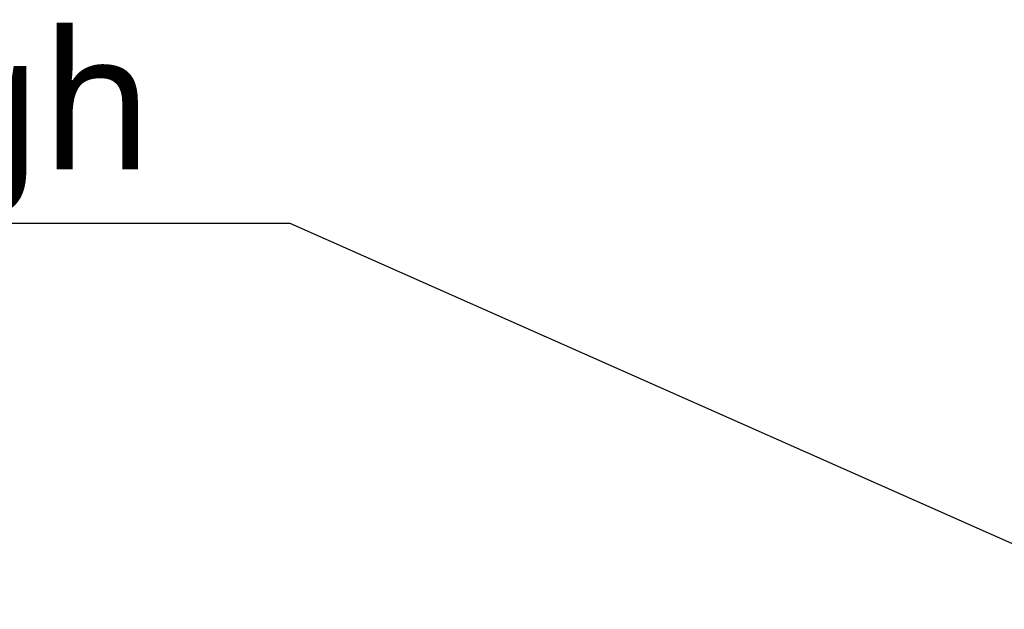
# Model space of a CAD drawing. Header units: millimetres. Extents: x 5828 to 6704, y 123 to 421.
# Tile 87 of 145: x 6406.06 to 6416.78, y 313.64 to 320.06. Entities that reach past the tile are written whole.
import ezdxf
from ezdxf import colors
from ezdxf.entities.mleader import LeaderData, LeaderLine
from ezdxf.math import Vec2, Vec3

# ---------------------------------------------------------------- set-up
doc = ezdxf.new("R2010")
doc.units = ezdxf.units.MM
doc.layers.add('多重引线', color=7, linetype='Continuous')
doc.styles.add('微软雅黑', font='msyh.ttc', dxfattribs={"height": 1.5})

msp = doc.modelspace()

# ---------------------------------------------------------------- leaders
at = {"layer": '多重引线'}
ml = msp.add_multileader_mtext('Standard', dxfattribs=at)
ml.set_content('4×{\\C256;Φ10.5 through}', style='微软雅黑')
ml.set_leader_properties()
ml.build(insert=Vec2(0, 0))
ml.multileader.update_dxf_attribs({"text_left_attachment_type": 5, "text_right_attachment_type": 5, "dogleg_length": 1, "arrow_head_size": 1.25})
ctx = ml.context
ctx.base_point, ctx.char_height, ctx.arrow_head_size, ctx.landing_gap_size, ctx.plane_origin = Vec3(6390.6593, 317.8433), 1.5, 1.25, 0.5, Vec3(6418.4793, 313.6398)
ctx.left_attachment, ctx.right_attachment, ctx.text_align_type = 5, 5, 2
notes = []
notes.append((ctx, [(0, (1, 1, 0), (6409.0025, 317.8433), (-1, 0), 1, [(0, [(6418.4793, 313.6398)], 0, [])])]))
ctx.mtext.insert, ctx.mtext.alignment, ctx.mtext.flow_direction = Vec3(6407.5025, 319.933), 3, 5
for ctx, leaders in notes:
    for number, flags, end, landing, length, lines in leaders:
        leader = LeaderData()
        leader.index, (leader.has_last_leader_line, leader.has_dogleg_vector, leader.attachment_direction) = number, flags
        leader.last_leader_point, leader.dogleg_vector, leader.dogleg_length = Vec3(end), Vec3(landing), length
        for number, points, colour, breaks in lines:
            line = LeaderLine()
            line.index, line.vertices, line.color, line.breaks = number, Vec3.list(points), colors.encode_raw_color(colour), breaks
            leader.lines.append(line)
        ctx.leaders.append(leader)

doc.saveas('drawing.dxf')
